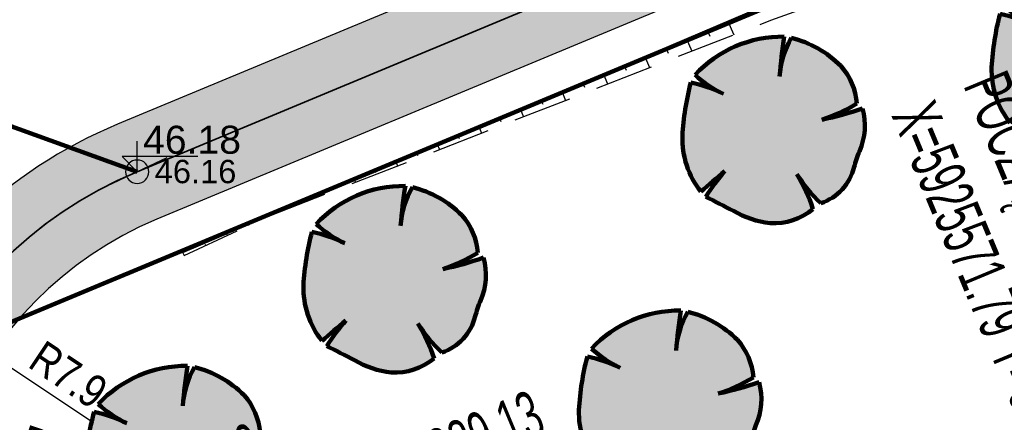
# Model space of a CAD drawing. Header units: metres. Extents: x 0 to 5465380, y 0 to 5925815.
# Tile 54 of 141: x 5463891.47 to 5463912.54, y 5925557.93 to 5925566.54. Entities that reach past the tile are written whole.
import ezdxf

# ---------------------------------------------------------------- set-up
doc = ezdxf.new("R2010")
doc.units = ezdxf.units.M
for name, pattern in [('ACAD_ISO10W100', [18.5, 12, -3, 0.5, -3]), ('CENTER2', [1.125, 0.75, -0.125, 0.125, -0.125]), ('HIDDEN', [0.375, 0.25, -0.125])]:
    doc.linetypes.add(name, pattern=pattern)
for name, color, linetype, lineweight in [('! DB - Nawierzchnia zjazdów', 6, 'Continuous', 30), ('$DR - obrzeże 8x30', 34, 'Continuous', 30), ('$DR - osie ścieżek', 7, 'CENTER2', 15), ('$DR - wyp. chodnik', 44, 'Continuous', 5), ('$DR - zał. arch.', 7, 'Continuous', 13), ('$DR - zał. droga', 7, 'Continuous', 13), ('____rosliny_Nr_Pióra__161', 62, 'Continuous', 0), ('____rosliny_Nr_Pióra__165', 62, 'Continuous', 200), ('_LL_WOD_Trasa_Nr_Pióra__206', 150, 'Continuous', 211)]:
    doc.layers.add(name, color=color, linetype=linetype, lineweight=lineweight)
for name, color, linetype in [('$DR - wymiary', 7, 'Continuous'), ('____rosliny', 7, 'Continuous'), ('AecObjExplode_rys 1_Vport_D5A', 7, 'Continuous'), ('AecObjExplode_rys 3_Vport_DDD', 7, 'Continuous'), ('AecObjExplode_rys 4_Vport_E22', 7, 'Continuous'), ('C-DROGI-SYTUACJA', 7, 'Continuous'), ('C-DROGI-SYTUACJA-ETYKIETY', 7, 'Continuous'), ('C-TEREN-SKARPY', 94, 'Continuous')]:
    doc.layers.add(name, color=color, linetype=linetype)
doc.styles.add('ARIAL 2', font='ARIALN.TTF')
doc.styles.add('simplex', font='ARIALN.TTF', dxfattribs={"width": 0.7})
doc.styles.get("Standard").update_dxf_attribs({"font": 'arial.ttf'})
doc.dimstyles.new('LINIOWY', dxfattribs={"dimtxt": 0.7, "dimasz": 0.3, "dimexe": 0.3, "dimexo": 0, "dimgap": 0.2, "dimtad": 1, "dimzin": 9, "dimdsep": 46, "dimtxsty": 'ARIAL 2', "dimblk": 'OBLIQUE', "dimcen": 0, "dimdle": 0.2, "dimclrd": 7, "dimclre": 7, "dimclrt": 1, "dimadec": 0, "dimazin": 0, "dimtfac": 1, "dimtofl": 0, "dimtmove": 1, "dimatfit": 3, "dimldrblk": 'OBLIQUE', "dimfxl": 0.3, "dimfxlon": 1, "dimtolj": 1, "dimtzin": 1, "dimarcsym": 0})
doc.dimstyles.new('LINIOWY$4', dxfattribs={"dimtxt": 0.7, "dimasz": 0.3, "dimexe": 0.3, "dimexo": 0, "dimgap": 0.2, "dimtad": 1, "dimzin": 9, "dimdsep": 46, "dimtxsty": 'ARIAL 2', "dimblk1": 'OBLIQUE', "dimsah": 1, "dimcen": 0, "dimdle": 0.2, "dimclrd": 7, "dimclre": 7, "dimclrt": 1, "dimadec": 0, "dimazin": 0, "dimtfac": 1, "dimtofl": 0, "dimtmove": 1, "dimatfit": 3, "dimldrblk": 'OBLIQUE', "dimfxl": 0.3, "dimfxlon": 1, "dimtolj": 1, "dimtzin": 1, "dimarcsym": 0})

# ---------------------------------------------------------------- blocks, each defined once
blk = doc.blocks.new('Symbol drzewa rzut 1 12', base_point=(5464021.330722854, 5925651.473568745))
at = {"layer": '____rosliny_Nr_Pióra__161', "linetype": 'Continuous'}
blk.add_hatch(color=256, dxfattribs=at).paths.add_polyline_path([(5464020.427642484, 5925649.762886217, 0.1023868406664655), (5464021.206592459, 5925649.479002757, 0.1899255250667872), (5464022.131361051, 5925649.758169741, 0.05817170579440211), (5464021.80554556, 5925650.513283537, 0.060986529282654), (5464022.299604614, 5925649.878064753, 0.2614930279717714), (5464023.035961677, 5925650.63346494, -0.02386780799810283), (5464023.157473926, 5925650.963276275, 0.1760927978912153), (5464023.249378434, 5925651.882898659, -0.03347491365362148), (5464022.370184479, 5925651.662727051, 0.05913280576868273), (5464023.130280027, 5925651.988730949, 0.1654907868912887), (5464022.810009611, 5925652.80077599, 0.1381631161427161), (5464021.765876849, 5925653.429896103, 0.1172822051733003), (5464021.492977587, 5925652.610513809, -0.01794138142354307), (5464021.61689263, 5925653.46089358, 0.2115697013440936), (5464019.68484055, 5925652.696112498, 0.07472028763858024), (5464020.285361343, 5925652.269808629, 0.06673825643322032), (5464019.590303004, 5925652.534065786, 0.04889633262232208), (5464019.37896125, 5925651.396707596, 0.176271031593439), (5464019.74319279, 5925650.194503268, -0.009616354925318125), (5464020.267368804, 5925650.619126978, 0.03098434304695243), (5464019.843271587, 5925650.08348995, -0.003749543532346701)], flags=0)
at = {"layer": '____rosliny_Nr_Pióra__165', "linetype": 'Continuous'}
for centre, radius, start, end in [((5464021.514114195, 5925650.897696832), 2.565256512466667, 87.70379796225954, 135.4873596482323), ((5464033.400539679, 5925651.309594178), 11.97841504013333, 169.6536545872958, 173.7650752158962), ((5464023.352006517, 5925652.446491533), 1.866250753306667, 148.2009782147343, 174.9578452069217), ((5464021.171308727, 5925651.262089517), 2.24786490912, 43.19709984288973, 74.66254757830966), ((5464021.777018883, 5925651.924184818), 1.354799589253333, 2.730751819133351, 40.31778252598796), ((5464021.40346996, 5925654.480972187), 2.477783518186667, 226.0829956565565, 243.1758608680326), ((5464025.285879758, 5925650.887409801), 5.928833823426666, 163.8748172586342, 175.0721132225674), ((5464018.952339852, 5925649.809861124), 2.79790779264, 61.54716928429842, 76.81980311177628), ((5464021.376781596, 5925655.028002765), 3.508835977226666, 286.4461852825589, 299.9826631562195), ((5464021.167320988, 5925658.33152101), 6.77640711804, 280.2246157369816, 287.8936371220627), ((5464021.938317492, 5925651.549518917), 1.352783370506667, 334.3189953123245, 14.26694085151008), ((5464021.213149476, 5925651.296133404), 1.836943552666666, 176.861438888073, 216.8490028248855), ((5464026.549312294, 5925649.526332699), 3.683663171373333, 157.0401806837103, 162.5092409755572), ((5464031.043362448, 5925636.780874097), 17.53907870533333, 127.9082686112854, 130.1121068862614), ((5464024.373007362, 5925646.93272646), 5.517772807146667, 138.0797371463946, 145.178554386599), ((5464024.646820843, 5925652.213420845), 3.311089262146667, 210.8950871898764, 224.8548801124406), ((5464018.734241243, 5925648.740233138), 3.546352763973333, 16.68068459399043, 29.9976497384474), ((5464021.99496695, 5925650.911619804), 1.077515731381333, 286.4227440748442, 345.0400024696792), ((5463998.759573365, 5925610.96093333), 44.44206078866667, 60.81981744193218, 61.67914549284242), ((5464021.50301492, 5925651.502983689), 2.045572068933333, 238.2841206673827, 261.6679717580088), ((5464021.314762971, 5925650.791954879), 1.317400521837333, 265.2901953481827, 308.3055897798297)]:
    blk.add_arc(centre, radius, start, end, dxfattribs=at)
blk = doc.blocks.new('świetlica_bezrzecze_PB_PZT oczyszczony')
at = {"layer": '_LL_WOD_Trasa_Nr_Pióra__206', "linetype": 'Continuous'}
blk.add_line((5463875.394815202, 5925553.467217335), (5463932.46397772, 5925577.219413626), dxfattribs=at)
at = {"layer": '____rosliny', "linetype": 'Continuous', "rotation": 1.544128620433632}
for p in [(5463914.221111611, 5925565.656068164), (5463907.601186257, 5925564.184973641), (5463899.489100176, 5925560.991244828), (5463905.385844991, 5925558.326394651), (5463894.825876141, 5925557.141680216)]:
    blk.add_blockref('Symbol drzewa rzut 1 12', p, dxfattribs=at)
blk = doc.blocks.new('Rys. 2. Plan sytuacyjny Cynamonowa')
at = {"layer": '! DB - Nawierzchnia zjazdów', "lineweight": 9, "true_color": 0x5994a6}
h = blk.add_hatch(dxfattribs=at)
h.set_pattern_fill('ANSI37', color=135, scale=0.15, angle=26)
h.set_pattern_definition([(71, (0, 0), (-0.4503032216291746, 0.1550518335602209), []), (161, (0, 0), (-0.1550518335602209, -0.4503032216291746), [])])
edge = h.paths.add_edge_path()
edge.add_line((5463812.142804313, 5925608.649941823), (5463827.842830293, 5925615.17138597))
edge.add_arc((5463830.144260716, 5925609.630409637), 5.999916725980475, 112.5554308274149, 202.1103517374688)
edge.add_line((5463824.58557401, 5925607.372091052), (5463896.974927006, 5925429.190971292))
edge.add_arc((5463902.533690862, 5925431.44932122), 6.000000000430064, 202.1103517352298, 297.3666991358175)
edge.add_line((5463905.291793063, 5925426.120824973), (5463890.13063108, 5925418.273201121))
edge.add_arc((5463887.372528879, 5925423.601697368), 6.000000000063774, 297.3666991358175, 382.1103517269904)
edge.add_line((5463892.931292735, 5925425.860047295), (5463820.003174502, 5925605.367298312))
edge.add_arc((5463814.444410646, 5925603.108948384), 6.000000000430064, 22.11035173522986, 112.5569194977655)
blk = doc.blocks.new('*D60')
at = {"layer": '$DR - wymiary', "color": 7, "lineweight": -2, "transparency": 16777216}
blk.add_line((5463892.454208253, 5925556.649486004), (5463889.189017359, 5925557.741898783), dxfattribs=at)
at = {"layer": '$DR - wymiary', "color": 7, "transparency": 16777216}
blk.add_solid([(5463889.204881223, 5925557.789315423), (5463889.173153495, 5925557.694482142), (5463888.904517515, 5925557.837081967)], dxfattribs=at)
at = {"layer": 'Defpoints', "color": 0, "transparency": 16777216}
for p in [(5463888.904517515, 5925557.837081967), (5463897.439512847, 5925554.98158645)]:
    blk.add_point(p, dxfattribs=at)
at = {"layer": '$DR - wymiary', "color": 1, "transparency": 16777216, "insert": (5463892.001931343, 5925557.388570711), "char_height": 0.7, "attachment_point": 5, "rotation": 341.50165403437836, "style": 'ARIAL 2'}
blk.add_mtext('\\A1;R9', dxfattribs=at)
blk = doc.blocks.new('_OBLIQUE')
at = {"color": 0, "linetype": 'ByBlock'}
blk.add_line((-0.5, -0.5), (0.5, 0.5), dxfattribs=at)
blk = doc.blocks.new('*D61')
at = {"layer": '$DR - wymiary', "color": 7, "lineweight": -2, "transparency": 16777216}
blk.add_line((5463893.028947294, 5925557.9280689), (5463891.119971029, 5925559.203362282), dxfattribs=at)
at = {"layer": '$DR - wymiary', "color": 7, "transparency": 16777216}
blk.add_solid([(5463891.14774587, 5925559.244938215), (5463891.092196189, 5925559.161786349), (5463890.870515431, 5925559.370011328)], dxfattribs=at)
at = {"layer": 'Defpoints', "color": 0, "transparency": 16777216}
for p in [(5463890.870515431, 5925559.370011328), (5463897.439512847, 5925554.981586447)]:
    blk.add_point(p, dxfattribs=at)
at = {"layer": '$DR - wymiary', "color": 1, "transparency": 16777216, "insert": (5463892.508821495, 5925558.945880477), "char_height": 0.7, "attachment_point": 5, "rotation": 326.2550586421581, "style": 'ARIAL 2'}
blk.add_mtext('\\A1;R7.9', dxfattribs=at)
blk = doc.blocks.new('*D62')
at = {"layer": '$DR - wymiary', "color": 7, "lineweight": -2, "transparency": 16777216}
blk.add_line((5463885.996984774, 5925561.213549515), (5463888.30624129, 5925559.955855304), dxfattribs=at)
at = {"layer": '$DR - wymiary', "color": 7, "transparency": 16777216}
blk.add_solid([(5463888.330156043, 5925559.999765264), (5463888.282326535, 5925559.911945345), (5463888.569701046, 5925559.812366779)], dxfattribs=at)
at = {"layer": 'Defpoints', "color": 0, "transparency": 16777216}
for p in [(5463888.569701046, 5925559.812366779), (5463897.439512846, 5925554.981586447)]:
    blk.add_point(p, dxfattribs=at)
at = {"layer": '$DR - wymiary', "color": 1, "transparency": 16777216, "insert": (5463887.286485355, 5925561.145955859), "char_height": 0.7, "attachment_point": 5, "rotation": 331.4258897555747, "style": 'ARIAL 2'}
blk.add_mtext('\\A1;R10.1', dxfattribs=at)
blk = doc.blocks.new('*D137')
at = {"layer": '$DR - wymiary', "color": 7, "lineweight": -2, "transparency": 16777216}
blk.add_line((5463958.723835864, 5925585.382389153), (5463964.92966013, 5925585.382389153), dxfattribs=at)
at = {"layer": 'Defpoints', "color": 0, "transparency": 16777216}
for p in [(5463958.723835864, 5925585.382389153), (5463960.561174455, 5925585.382389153), (0, 0)]:
    blk.add_point(p, dxfattribs=at)
at = {"layer": '$DR - wymiary', "color": 1, "transparency": 16777216, "insert": (5463962.845417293, 5925585.939790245), "char_height": 0.7, "attachment_point": 5, "style": 'ARIAL 2'}
blk.add_mtext('\\A1;5925585.38', dxfattribs=at)
blk = doc.blocks.new('*D138')
at = {"layer": '$DR - wymiary', "color": 7, "lineweight": -2, "transparency": 16777216}
blk.add_line((5463958.723835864, 5925585.382389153), (5463958.723835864, 5925592.131230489), dxfattribs=at)
at = {"layer": 'Defpoints', "color": 0, "transparency": 16777216}
for p in [(5463958.723835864, 5925587.768952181), (5463958.723835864, 5925585.382389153), (0, 0)]:
    blk.add_point(p, dxfattribs=at)
at = {"layer": '$DR - wymiary', "color": 1, "transparency": 16777216, "insert": (5463958.166434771, 5925590.050091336), "char_height": 0.7, "attachment_point": 5, "rotation": 90, "style": 'ARIAL 2'}
blk.add_mtext('\\A1;5463958.72', dxfattribs=at)
blk = doc.blocks.new('*D139')
at = {"layer": '$DR - wymiary', "color": 7, "lineweight": -2, "transparency": 16777216}
blk.add_line((5463922.752579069, 5925589.968201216), (5463916.371628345, 5925589.968201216), dxfattribs=at)
at = {"layer": 'Defpoints', "color": 0, "transparency": 16777216}
for p in [(5463920.738204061, 5925589.968201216), (5463922.752579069, 5925589.968201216), (0, 0)]:
    blk.add_point(p, dxfattribs=at)
at = {"layer": '$DR - wymiary', "color": 1, "transparency": 16777216, "insert": (5463918.454916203, 5925590.525602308), "char_height": 0.7, "attachment_point": 5, "style": 'ARIAL 2'}
blk.add_mtext('\\A1;5925589.97', dxfattribs=at)
blk = doc.blocks.new('*D140')
at = {"layer": '$DR - wymiary', "color": 7, "lineweight": -2, "transparency": 16777216}
blk.add_line((5463922.752579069, 5925589.968201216), (5463922.752579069, 5925583.407120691), dxfattribs=at)
at = {"layer": 'Defpoints', "color": 0, "transparency": 16777216}
for p in [(5463922.752579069, 5925589.968201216), (5463922.752579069, 5925587.778471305), (0, 0)]:
    blk.add_point(p, dxfattribs=at)
at = {"layer": '$DR - wymiary', "color": 1, "transparency": 16777216, "insert": (5463922.195177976, 5925585.492795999), "char_height": 0.7, "attachment_point": 5, "rotation": 90, "style": 'ARIAL 2'}
blk.add_mtext('\\A1;5463922.75', dxfattribs=at)
blk = doc.blocks.new('*D141')
at = {"layer": '$DR - wymiary', "color": 7, "lineweight": -2, "transparency": 16777216}
blk.add_line((5463902.252050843, 5925579.937465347), (5463902.252050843, 5925574.011676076), dxfattribs=at)
at = {"layer": 'Defpoints', "color": 0, "transparency": 16777216}
for p in [(5463902.252050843, 5925579.937465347), (5463902.252050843, 5925578.38302669), (0, 0)]:
    blk.add_point(p, dxfattribs=at)
at = {"layer": '$DR - wymiary', "color": 1, "transparency": 16777216, "insert": (5463901.69464975, 5925576.097351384), "char_height": 0.7, "attachment_point": 5, "rotation": 90, "style": 'ARIAL 2'}
blk.add_mtext('\\A1;5463902.25', dxfattribs=at)
blk = doc.blocks.new('*D142')
at = {"layer": '$DR - wymiary', "color": 7, "lineweight": -2, "transparency": 16777216}
blk.add_line((5463902.252050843, 5925579.937465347), (5463895.575016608, 5925579.937465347), dxfattribs=at)
at = {"layer": 'Defpoints', "color": 0, "transparency": 16777216}
for p in [(5463899.940159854, 5925579.937465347), (5463902.252050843, 5925579.937465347), (0, 0)]:
    blk.add_point(p, dxfattribs=at)
at = {"layer": '$DR - wymiary', "color": 1, "transparency": 16777216, "insert": (5463897.657588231, 5925580.494866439), "char_height": 0.7, "attachment_point": 5, "style": 'ARIAL 2'}
blk.add_mtext('\\A1;5925579.94', dxfattribs=at)
blk = doc.blocks.new('AeccTickCircle')
at = {"color": 0, "linetype": 'ByBlock', "lineweight": -2}
blk.add_circle((0, 0), 0.5, dxfattribs=at)
blk = doc.blocks.new('kota')
at = {"color": 0, "linetype": 'ByBlock', "lineweight": -2}
for p, q in [((0, 0), (0, 1)), ((2, 0.5), (-0.5, 0.5)), ((-0.5, 0.5), (0, 0))]:
    blk.add_line(p, q, dxfattribs=at)
blk = doc.blocks.new('AecObjExplode_rys 1_Vport_D5A')
at = {"layer": 'C-DROGI-SYTUACJA', "color": 152, "linetype": 'ACAD_ISO10W100', "lineweight": 35, "ltscale": 4}
blk.add_line((5463929.819686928, 5925578.206607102), (5463893.981277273, 5925563.290654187), dxfattribs=at)
at = {"layer": 'C-DROGI-SYTUACJA', "color": 92, "linetype": 'Continuous', "lineweight": 9}
blk.add_line((5463894.961096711, 5925561.557847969), (5463915.153567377, 5925570.159603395), dxfattribs=at)
at = {"layer": 'C-DROGI-SYTUACJA', "color": 152, "linetype": 'ACAD_ISO10W100', "lineweight": 35, "ltscale": 4}
blk.add_arc((5463897.439512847, 5925554.981586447), 8.999999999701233, 112.597087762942, 202.5970877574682, dxfattribs=at)
at = {"layer": 'C-TEREN-SKARPY', "color": 92, "linetype": 'HIDDEN', "lineweight": -3, "ltscale": 5}
for p, q in [((5463907.545316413, 5925566.528985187), (5463915.477526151, 5925569.399115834)), ((5463896.834320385, 5925562.355819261), (5463907.545316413, 5925566.528985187)), ((5463894.987929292, 5925561.494858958), (5463896.834320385, 5925562.355819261))]:
    blk.add_line(p, q, dxfattribs=at)
at = {"layer": 'C-TEREN-SKARPY', "color": 92, "linetype": 'Continuous', "lineweight": -3}
for p, q in [((5463906.620812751, 5925566.524750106, 45.64305764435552), (5463906.750864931, 5925566.219454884, 45.47713692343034)), ((5463906.176727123, 5925566.335574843, 45.6623656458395), (5463906.238802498, 5925566.189853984, 45.58316981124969)), ((5463905.288555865, 5925565.957224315, 45.70098164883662), (5463905.344729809, 5925565.825356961, 45.629314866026)), ((5463905.732641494, 5925566.146399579, 45.68167364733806), (5463905.850890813, 5925565.868811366, 45.53081102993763)), ((5463904.844470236, 5925565.768049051, 45.72028965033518), (5463904.950916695, 5925565.518167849, 45.58448513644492)), ((5463904.400384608, 5925565.578873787, 45.73959765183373), (5463904.450657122, 5925565.460859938, 45.6754599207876)), ((5463903.956298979, 5925565.389698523, 45.7589056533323), (5463904.050942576, 5925565.16752433, 45.63815924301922)), ((5463903.51221335, 5925565.200523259, 45.77821365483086), (5463903.556584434, 5925565.096362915, 45.72160497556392)), ((5463903.068127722, 5925565.011347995, 45.79752165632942), (5463903.150968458, 5925564.816880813, 45.69183334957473)), ((5463902.624042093, 5925564.822172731, 45.81682965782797), (5463902.662511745, 5925564.731865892, 45.76775003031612)), ((5463902.179956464, 5925564.632997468, 45.83613765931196), (5463902.25099434, 5925564.466237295, 45.74550745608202)), ((5463901.291785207, 5925564.25464694, 45.87475366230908), (5463901.351020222, 5925564.115593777, 45.7991815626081)), ((5463901.735870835, 5925564.443822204, 45.85544566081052), (5463901.768439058, 5925564.36736887, 45.81389508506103)), ((5463900.847699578, 5925564.065471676, 45.89406166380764), (5463900.87436637, 5925564.002871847, 45.86004013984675)), ((5463900.403613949, 5925563.876296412, 45.9133696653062), (5463900.451046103, 5925563.76495026, 45.85285566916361)), ((5463899.95952832, 5925563.687121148, 45.93267766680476), (5463899.980293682, 5925563.638374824, 45.90618519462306)), ((5463899.515442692, 5925563.497945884, 45.95198566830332), (5463899.551071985, 5925563.414306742, 45.9065297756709)), ((5463899.071357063, 5925563.30877062, 45.97129366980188), (5463899.086220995, 5925563.273877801, 45.95233024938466)), ((5463898.627271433, 5925563.119595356, 45.99060167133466), (5463898.651097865, 5925563.063663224, 45.96020388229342)), ((5463898.183185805, 5925562.930420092, 46.00990967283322), (5463898.192148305, 5925562.909380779, 45.99847530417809)), ((5463897.739100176, 5925562.741244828, 46.0292176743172), (5463897.751123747, 5925562.713019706, 46.01387798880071)), ((5463897.286710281, 5925562.548532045, 46.04888672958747), (5463897.289716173, 5925562.541475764, 46.04505180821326)), ((5463896.372722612, 5925562.140579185, 46.09747509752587), (5463896.369368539, 5925562.148452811, 46.09319596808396)), ((5463895.911124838, 5925561.925339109, 46.12639441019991), (5463895.897708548, 5925561.956833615, 46.10927789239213)), ((5463895.449527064, 5925561.710099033, 46.15531372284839), (5463895.439464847, 5925561.733719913, 46.1424763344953)), ((5463894.961096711, 5925561.557847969), (5463894.987929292, 5925561.494858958))]:
    blk.add_line(p, q, dxfattribs=at)
at = {"layer": '$DR - wymiary', "color": 7, "linetype": 'Continuous', "lineweight": -3, "xscale": 0.6500000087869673, "yscale": 0.6500000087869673, "zscale": 0.6500000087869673}
blk.add_blockref('kota', (5463893.981277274, 5925563.290654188), dxfattribs=at)
at = {"layer": '$DR - wymiary', "color": 1, "linetype": 'Continuous', "lineweight": -3, "extrusion": (-4.705685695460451e-17, 1.130630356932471e-16, -1), "xscale": 0.4999999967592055, "yscale": 0.4999999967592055, "zscale": 0.4999999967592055, "rotation": 337.4029122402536}
blk.add_blockref('AeccTickCircle', (-5463893.981277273, 5925563.290654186), dxfattribs=at)
at = {"layer": 'C-DROGI-SYTUACJA-ETYKIETY', "color": 1, "linetype": 'Continuous', "lineweight": -3, "char_height": 1.000000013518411, "style": 'simplex'}
for s, insert, attachment_point, rotation in [('POCZĄTEK OSI: 0+00.00\\PX=5925571.79 Y=5463914.41', (5463912.581887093, 5925565.522139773), 1, 292.59710648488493), ('KŁK: 0+52.96\\PX=5925551.52 Y=5463889.13', (5463892.901002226, 5925553.593614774), 7, 22.59706904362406)]:
    blk.add_mtext(s, dxfattribs=dict(at, insert=insert, attachment_point=attachment_point, rotation=rotation))
at = {"layer": 'C-DROGI-SYTUACJA-ETYKIETY', "color": 1, "linetype": 'Continuous', "lineweight": -3, "insert": (5463894.106277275, 5925563.665654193), "char_height": 0.6000000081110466, "attachment_point": 7}
blk.add_mtext('46.18', dxfattribs=at)
at = {"layer": 'C-DROGI-SYTUACJA-ETYKIETY', "color": 7, "linetype": 'Continuous', "lineweight": -3, "insert": (5463894.356277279, 5925563.290654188), "char_height": 0.5000000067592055, "attachment_point": 4}
blk.add_mtext('{\\fArial|b0|i0|c238|p34;46.16}', dxfattribs=at)
at = {"layer": 'C-DROGI-SYTUACJA-ETYKIETY', "color": 7, "linetype": 'Continuous', "lineweight": -3}
blk.add_leader([(5463893.981277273, 5925563.290654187), (5463886.806918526, 5925565.878484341)], dimstyle='LINIOWY', override={"dimscale": 1, "dimasz": 0, "dimclrd": 256, "dimlwd": 65535}, dxfattribs=at)
blk = doc.blocks.new('AecObjExplode_rys 4_Vport_E22')
at = {"layer": 'C-DROGI-SYTUACJA', "color": 152, "linetype": 'ACAD_ISO10W100', "lineweight": 35, "ltscale": 4}
blk.add_line((5463929.819686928, 5925578.206607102), (5463893.981277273, 5925563.290654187), dxfattribs=at)
at = {"layer": 'C-DROGI-SYTUACJA', "color": 92, "linetype": 'Continuous', "lineweight": 9}
blk.add_line((5463894.961096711, 5925561.557847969), (5463915.153567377, 5925570.159603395), dxfattribs=at)
at = {"layer": 'C-DROGI-SYTUACJA', "color": 152, "linetype": 'ACAD_ISO10W100', "lineweight": 35, "ltscale": 4}
blk.add_arc((5463897.439512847, 5925554.981586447), 8.999999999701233, 112.597087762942, 202.5970877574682, dxfattribs=at)
at = {"layer": 'C-TEREN-SKARPY', "color": 92, "linetype": 'HIDDEN', "lineweight": -3, "ltscale": 5}
for p, q in [((5463907.545316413, 5925566.528985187), (5463915.477526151, 5925569.399115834)), ((5463896.834320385, 5925562.355819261), (5463907.545316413, 5925566.528985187)), ((5463894.987929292, 5925561.494858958), (5463896.834320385, 5925562.355819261))]:
    blk.add_line(p, q, dxfattribs=at)
at = {"layer": 'C-TEREN-SKARPY', "color": 92, "linetype": 'Continuous', "lineweight": -3}
for p, q in [((5463906.620812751, 5925566.524750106, 45.64305764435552), (5463906.750864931, 5925566.219454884, 45.47713692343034)), ((5463906.176727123, 5925566.335574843, 45.6623656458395), (5463906.238802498, 5925566.189853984, 45.58316981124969)), ((5463905.288555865, 5925565.957224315, 45.70098164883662), (5463905.344729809, 5925565.825356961, 45.629314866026)), ((5463905.732641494, 5925566.146399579, 45.68167364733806), (5463905.850890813, 5925565.868811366, 45.53081102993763)), ((5463904.844470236, 5925565.768049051, 45.72028965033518), (5463904.950916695, 5925565.518167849, 45.58448513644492)), ((5463904.400384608, 5925565.578873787, 45.73959765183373), (5463904.450657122, 5925565.460859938, 45.6754599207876)), ((5463903.956298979, 5925565.389698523, 45.7589056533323), (5463904.050942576, 5925565.16752433, 45.63815924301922)), ((5463903.51221335, 5925565.200523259, 45.77821365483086), (5463903.556584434, 5925565.096362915, 45.72160497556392)), ((5463903.068127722, 5925565.011347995, 45.79752165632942), (5463903.150968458, 5925564.816880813, 45.69183334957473)), ((5463902.624042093, 5925564.822172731, 45.81682965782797), (5463902.662511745, 5925564.731865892, 45.76775003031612)), ((5463902.179956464, 5925564.632997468, 45.83613765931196), (5463902.25099434, 5925564.466237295, 45.74550745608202)), ((5463901.291785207, 5925564.25464694, 45.87475366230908), (5463901.351020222, 5925564.115593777, 45.7991815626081)), ((5463901.735870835, 5925564.443822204, 45.85544566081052), (5463901.768439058, 5925564.36736887, 45.81389508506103)), ((5463900.847699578, 5925564.065471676, 45.89406166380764), (5463900.87436637, 5925564.002871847, 45.86004013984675)), ((5463900.403613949, 5925563.876296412, 45.9133696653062), (5463900.451046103, 5925563.76495026, 45.85285566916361)), ((5463899.95952832, 5925563.687121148, 45.93267766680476), (5463899.980293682, 5925563.638374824, 45.90618519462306)), ((5463899.515442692, 5925563.497945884, 45.95198566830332), (5463899.551071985, 5925563.414306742, 45.9065297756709)), ((5463899.071357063, 5925563.30877062, 45.97129366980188), (5463899.086220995, 5925563.273877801, 45.95233024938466)), ((5463898.627271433, 5925563.119595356, 45.99060167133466), (5463898.651097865, 5925563.063663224, 45.96020388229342)), ((5463898.183185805, 5925562.930420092, 46.00990967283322), (5463898.192148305, 5925562.909380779, 45.99847530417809)), ((5463897.739100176, 5925562.741244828, 46.0292176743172), (5463897.751123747, 5925562.713019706, 46.01387798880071)), ((5463897.286710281, 5925562.548532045, 46.04888672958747), (5463897.289716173, 5925562.541475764, 46.04505180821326)), ((5463896.372722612, 5925562.140579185, 46.09747509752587), (5463896.369368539, 5925562.148452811, 46.09319596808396)), ((5463895.911124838, 5925561.925339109, 46.12639441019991), (5463895.897708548, 5925561.956833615, 46.10927789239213)), ((5463895.449527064, 5925561.710099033, 46.15531372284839), (5463895.439464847, 5925561.733719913, 46.1424763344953)), ((5463894.961096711, 5925561.557847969), (5463894.987929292, 5925561.494858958))]:
    blk.add_line(p, q, dxfattribs=at)
at = {"layer": '$DR - wymiary', "color": 7, "linetype": 'Continuous', "lineweight": -3, "xscale": 0.6500000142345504, "yscale": 0.6500000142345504, "zscale": 0.6500000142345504}
blk.add_blockref('kota', (5463893.981277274, 5925563.290654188), dxfattribs=at)
at = {"layer": '$DR - wymiary', "color": 1, "linetype": 'Continuous', "lineweight": -3, "extrusion": (-4.705685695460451e-17, 1.130630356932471e-16, -1), "xscale": 0.5000000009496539, "yscale": 0.5000000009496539, "zscale": 0.5000000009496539, "rotation": 337.4029122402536}
blk.add_blockref('AeccTickCircle', (-5463893.981277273, 5925563.290654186), dxfattribs=at)
at = {"layer": 'C-DROGI-SYTUACJA-ETYKIETY', "color": 1, "linetype": 'Continuous', "lineweight": -3, "char_height": 1.000000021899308, "style": 'simplex'}
for s, insert, attachment_point, rotation in [('POCZĄTEK OSI: 0+00.00\\PX=5925571.79 Y=5463914.41', (5463912.581887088, 5925565.522139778), 1, 292.5971064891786), ('KŁK: 0+52.96\\PX=5925551.52 Y=5463889.13', (5463892.901002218, 5925553.593614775), 7, 22.5970690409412)]:
    blk.add_mtext(s, dxfattribs=dict(at, insert=insert, attachment_point=attachment_point, rotation=rotation))
at = {"layer": 'C-DROGI-SYTUACJA-ETYKIETY', "color": 1, "linetype": 'Continuous', "lineweight": -3, "insert": (5463894.106277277, 5925563.665654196), "char_height": 0.6000000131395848, "attachment_point": 7}
blk.add_mtext('46.18', dxfattribs=at)
at = {"layer": 'C-DROGI-SYTUACJA-ETYKIETY', "color": 7, "linetype": 'Continuous', "lineweight": -3, "insert": (5463894.356277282, 5925563.290654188), "char_height": 0.5000000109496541, "attachment_point": 4}
blk.add_mtext('{\\fArial|b0|i0|c238|p34;46.16}', dxfattribs=at)
at = {"layer": 'C-DROGI-SYTUACJA-ETYKIETY', "color": 7, "linetype": 'Continuous', "lineweight": -3}
blk.add_leader([(5463893.981277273, 5925563.290654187), (5463886.806918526, 5925565.878484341)], dimstyle='LINIOWY', override={"dimscale": 1, "dimasz": 0, "dimclrd": 256, "dimlwd": 65535}, dxfattribs=at)
blk = doc.blocks.new('AecObjExplode_rys 3_Vport_DDD')
at = {"layer": 'C-DROGI-SYTUACJA', "color": 152, "linetype": 'ACAD_ISO10W100', "lineweight": 35, "ltscale": 4}
blk.add_line((5463929.819686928, 5925578.206607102), (5463893.981277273, 5925563.290654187), dxfattribs=at)
at = {"layer": 'C-DROGI-SYTUACJA', "color": 92, "linetype": 'Continuous', "lineweight": 9}
blk.add_line((5463894.961096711, 5925561.557847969), (5463915.153567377, 5925570.159603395), dxfattribs=at)
at = {"layer": 'C-DROGI-SYTUACJA', "color": 152, "linetype": 'ACAD_ISO10W100', "lineweight": 35, "ltscale": 4}
blk.add_arc((5463897.439512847, 5925554.981586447), 8.999999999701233, 112.597087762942, 202.5970877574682, dxfattribs=at)
at = {"layer": 'C-TEREN-SKARPY', "color": 92, "linetype": 'HIDDEN', "lineweight": -3, "ltscale": 5}
for p, q in [((5463907.545316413, 5925566.528985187), (5463915.477526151, 5925569.399115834)), ((5463896.834320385, 5925562.355819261), (5463907.545316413, 5925566.528985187)), ((5463894.987929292, 5925561.494858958), (5463896.834320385, 5925562.355819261))]:
    blk.add_line(p, q, dxfattribs=at)
at = {"layer": 'C-TEREN-SKARPY', "color": 92, "linetype": 'Continuous', "lineweight": -3}
for p, q in [((5463906.620812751, 5925566.524750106, 45.64305764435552), (5463906.750864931, 5925566.219454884, 45.47713692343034)), ((5463906.176727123, 5925566.335574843, 45.6623656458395), (5463906.238802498, 5925566.189853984, 45.58316981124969)), ((5463905.288555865, 5925565.957224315, 45.70098164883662), (5463905.344729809, 5925565.825356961, 45.629314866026)), ((5463905.732641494, 5925566.146399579, 45.68167364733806), (5463905.850890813, 5925565.868811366, 45.53081102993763)), ((5463904.844470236, 5925565.768049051, 45.72028965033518), (5463904.950916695, 5925565.518167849, 45.58448513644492)), ((5463904.400384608, 5925565.578873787, 45.73959765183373), (5463904.450657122, 5925565.460859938, 45.6754599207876)), ((5463903.956298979, 5925565.389698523, 45.7589056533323), (5463904.050942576, 5925565.16752433, 45.63815924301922)), ((5463903.51221335, 5925565.200523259, 45.77821365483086), (5463903.556584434, 5925565.096362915, 45.72160497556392)), ((5463903.068127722, 5925565.011347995, 45.79752165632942), (5463903.150968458, 5925564.816880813, 45.69183334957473)), ((5463902.624042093, 5925564.822172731, 45.81682965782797), (5463902.662511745, 5925564.731865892, 45.76775003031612)), ((5463902.179956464, 5925564.632997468, 45.83613765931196), (5463902.25099434, 5925564.466237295, 45.74550745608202)), ((5463901.291785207, 5925564.25464694, 45.87475366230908), (5463901.351020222, 5925564.115593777, 45.7991815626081)), ((5463901.735870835, 5925564.443822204, 45.85544566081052), (5463901.768439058, 5925564.36736887, 45.81389508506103)), ((5463900.847699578, 5925564.065471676, 45.89406166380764), (5463900.87436637, 5925564.002871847, 45.86004013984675)), ((5463900.403613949, 5925563.876296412, 45.9133696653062), (5463900.451046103, 5925563.76495026, 45.85285566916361)), ((5463899.95952832, 5925563.687121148, 45.93267766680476), (5463899.980293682, 5925563.638374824, 45.90618519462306)), ((5463899.515442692, 5925563.497945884, 45.95198566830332), (5463899.551071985, 5925563.414306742, 45.9065297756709)), ((5463899.071357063, 5925563.30877062, 45.97129366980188), (5463899.086220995, 5925563.273877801, 45.95233024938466)), ((5463898.627271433, 5925563.119595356, 45.99060167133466), (5463898.651097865, 5925563.063663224, 45.96020388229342)), ((5463898.183185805, 5925562.930420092, 46.00990967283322), (5463898.192148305, 5925562.909380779, 45.99847530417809)), ((5463897.739100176, 5925562.741244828, 46.0292176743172), (5463897.751123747, 5925562.713019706, 46.01387798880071)), ((5463897.286710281, 5925562.548532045, 46.04888672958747), (5463897.289716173, 5925562.541475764, 46.04505180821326)), ((5463896.372722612, 5925562.140579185, 46.09747509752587), (5463896.369368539, 5925562.148452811, 46.09319596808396)), ((5463895.911124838, 5925561.925339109, 46.12639441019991), (5463895.897708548, 5925561.956833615, 46.10927789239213)), ((5463895.449527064, 5925561.710099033, 46.15531372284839), (5463895.439464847, 5925561.733719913, 46.1424763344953)), ((5463894.961096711, 5925561.557847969), (5463894.987929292, 5925561.494858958))]:
    blk.add_line(p, q, dxfattribs=at)
at = {"layer": '$DR - wymiary', "color": 7, "linetype": 'Continuous', "lineweight": -3, "xscale": 0.6500000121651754, "yscale": 0.6500000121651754, "zscale": 0.6500000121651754}
blk.add_blockref('kota', (5463893.981277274, 5925563.290654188), dxfattribs=at)
at = {"layer": '$DR - wymiary', "color": 1, "linetype": 'Continuous', "lineweight": -3, "extrusion": (-4.705685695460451e-17, 1.130630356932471e-16, -1), "xscale": 0.499999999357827, "yscale": 0.499999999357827, "zscale": 0.499999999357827, "rotation": 337.4029122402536}
blk.add_blockref('AeccTickCircle', (-5463893.981277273, 5925563.290654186), dxfattribs=at)
at = {"layer": 'C-DROGI-SYTUACJA-ETYKIETY', "color": 1, "linetype": 'Continuous', "lineweight": -3, "char_height": 1.000000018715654, "style": 'simplex'}
for s, insert, attachment_point, rotation in [('POCZĄTEK OSI: 0+00.00\\PX=5925571.79 Y=5463914.41', (5463912.58188709, 5925565.522139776), 1, 292.59710648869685), ('KŁK: 0+52.96\\PX=5925551.52 Y=5463889.13', (5463892.901002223, 5925553.593614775), 7, 22.59706904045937)]:
    blk.add_mtext(s, dxfattribs=dict(at, insert=insert, attachment_point=attachment_point, rotation=rotation))
at = {"layer": 'C-DROGI-SYTUACJA-ETYKIETY', "color": 1, "linetype": 'Continuous', "lineweight": -3, "insert": (5463894.106277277, 5925563.665654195), "char_height": 0.6000000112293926, "attachment_point": 7}
blk.add_mtext('46.18', dxfattribs=at)
at = {"layer": 'C-DROGI-SYTUACJA-ETYKIETY', "color": 7, "linetype": 'Continuous', "lineweight": -3, "insert": (5463894.356277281, 5925563.290654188), "char_height": 0.5000000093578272, "attachment_point": 4}
blk.add_mtext('{\\fArial|b0|i0|c238|p34;46.16}', dxfattribs=at)
at = {"layer": 'C-DROGI-SYTUACJA-ETYKIETY', "color": 7, "linetype": 'Continuous', "lineweight": -3}
blk.add_leader([(5463893.981277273, 5925563.290654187), (5463886.806918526, 5925565.878484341)], dimstyle='LINIOWY', override={"dimscale": 1, "dimasz": 0, "dimclrd": 256, "dimlwd": 65535}, dxfattribs=at)

msp = doc.modelspace()

# ---------------------------------------------------------------- hatches: boundary and pattern name
at = {"layer": '$DR - wyp. chodnik'}
h = msp.add_hatch(dxfattribs=at)
h.set_pattern_fill('AR-SAND', color=256, scale=0.01)
h.set_pattern_definition([(37.50000000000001, (500, 0), (-0.01600031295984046, 0.4894132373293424), [0, -0.38608, 0, -0.4318, 0, -0.41275]), (7.499999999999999, (500, 0), (0.4495232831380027, 0.7168251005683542), [0, -0.20828, 0, -0.34798, 0, -0.13335]), (327.5, (499.68758, 0), (0.790992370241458, 0.001437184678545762), [0, -0.127, 0, -0.4572, 0, -0.5969]), (317.5, (499.68758, 0), (0.7635564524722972, 0.2229293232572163), [0, -0.0635, 0, -0.29972, 0, -0.3429])])
h.paths.add_polyline_path([(5463958.810512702, 5925573.432703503, 1.284125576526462), (5463952.970844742, 5925595.856432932), (5463945.621985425, 5925613.629651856), (5463944.143394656, 5925613.01828508), (5463946.370114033, 5925607.632963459, 0.194771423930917), (5463934.369601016, 5925592.769793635, 0.9593662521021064), (5463910.943513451, 5925588.138744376, 1.531071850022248), (5463902.405906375, 5925567.988455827), (5463893.558604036, 5925564.306206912, 0.3842542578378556), (5463887.764241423, 5925552.083462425), (5463862.230777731, 5925541.45642998), (5463863.152973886, 5925539.240678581), (5463888.636673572, 5925549.846999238), (5463903.669306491, 5925513.728243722), (5463903.080495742, 5925513.224995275), (5463904.379924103, 5925511.704638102), (5463904.595181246, 5925511.888615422), (5463910.656974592, 5925504.009255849), (5463924.398657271, 5925502.717185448), (5463924.162167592, 5925500.211068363), (5463926.551552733, 5925499.985594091), (5463926.788118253, 5925502.492514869), (5463940.548187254, 5925501.198715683), (5463939.75845666, 5925492.799616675), (5463941.749611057, 5925492.611721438), (5463945.889141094, 5925536.637270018, 1.64202748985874), (5463958.177460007, 5925553.955192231)])
h.paths.add_polyline_path([(5463914.368110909, 5925570.584188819, -0.5657027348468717), (5463929.54619184, 5925559.395237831), (5463926.129348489, 5925523.186429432), (5463905.586975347, 5925514.846143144), (5463890.145997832, 5925551.946024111, -0.4142135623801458), (5463894.403950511, 5925562.275101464)], flags=16)
h.paths.add_polyline_path([(5463892.202050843, 5925579.937465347, -1), (5463912.302050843, 5925579.937465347, -1)], flags=16)
h.paths.add_polyline_path([(5463910.621439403, 5925571.407762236, 0.2416913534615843), (5463914.061195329, 5925581.766838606, 0.3319997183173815), (5463928.141133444, 5925579.302087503), (5463928.393947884, 5925578.804683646)], flags=16)
h.paths.add_polyline_path([(5463921.708944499, 5925573.639445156), (5463929.393642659, 5925576.837817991), (5463944.808561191, 5925546.509487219), (5463940.735412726, 5925503.189933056), (5463926.976013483, 5925504.483669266), (5463932.165302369, 5925559.475352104, 0.3821289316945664)], flags=16)
h.paths.add_polyline_path([(5463912.702579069, 5925589.968201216, -1), (5463932.802579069, 5925589.968201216, -1)], flags=16)
h.paths.add_polyline_path([(5463929.849922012, 5925580.354137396, 0.1116182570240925), (5463933.295124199, 5925584.341657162, 0.3756714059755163), (5463956.374205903, 5925560.041084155), (5463956.1800788, 5925554.06825935, 0.2585721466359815), (5463946.20379591, 5925548.178443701)], flags=16)
h.paths.add_polyline_path([(5463947.101311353, 5925605.864562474), (5463951.602418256, 5925594.978633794, 0.6633074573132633), (5463956.814436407, 5925573.585919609), (5463956.436046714, 5925561.943777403, -0.732241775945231)], flags=16)
h.paths.add_polyline_path([(5463948.673835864, 5925585.382389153, -1), (5463968.773835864, 5925585.382389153, -1)], flags=16)
h.paths.add_polyline_path([(5463956.11822686, 5925552.165223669), (5463955.923222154, 5925546.165397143, 8.057860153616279), (5463957.917850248, 5925545.967623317), (5463958.115309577, 5925552.04297271, -20.04185675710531)], flags=16)
h.paths.add_polyline_path([(5463926.126433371, 5925521.026691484), (5463924.586552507, 5925504.708339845), (5463911.711173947, 5925505.918955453), (5463906.28565782, 5925512.971256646)], flags=16)

# ---------------------------------------------------------------- linework, layer by layer
at = {"layer": '$DR - obrzeże 8x30', "flags": 128}
msp.add_lwpolyline([(5463944.143394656, 5925613.01828508), (5463946.370114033, 5925607.632963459, 0.194771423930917), (5463934.369601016, 5925592.769793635, 0.9593662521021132), (5463910.943513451, 5925588.138744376, 1.531071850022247), (5463902.405906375, 5925567.988455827), (5463893.558604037, 5925564.306206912, 0.3842542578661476), (5463887.764241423, 5925552.083462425), (5463852.927132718, 5925537.584251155)], format="xyb", dxfattribs=at)
msp.add_lwpolyline([(5463894.403950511, 5925562.275101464, 0.4142135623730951), (5463890.145997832, 5925551.946024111), (5463905.586975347, 5925514.846143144), (5463926.129348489, 5925523.186429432), (5463929.54619184, 5925559.395237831, 0.5657027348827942), (5463914.368110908, 5925570.584188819), (5463894.403950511, 5925562.275101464)], format="xyb", close=True, dxfattribs=at)
at = {"layer": '$DR - osie ścieżek', "flags": 128}
msp.add_lwpolyline([(5463929.819686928, 5925578.206607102), (5463893.981277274, 5925563.290654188, 0.4142135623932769), (5463889.130445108, 5925551.523350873), (5463905.354826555, 5925512.541193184), (5463911.18407427, 5925504.964105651), (5463941.637408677, 5925502.100711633)], format="xyb", dxfattribs=at)

# ---------------------------------------------------------------- block references
at = {"layer": '$DR - zał. arch.'}
msp.add_blockref('świetlica_bezrzecze_PB_PZT oczyszczony', (0, 0), dxfattribs=at)
at = {"layer": '$DR - zał. droga'}
msp.add_blockref('Rys. 2. Plan sytuacyjny Cynamonowa', (0, 0), dxfattribs=at)
at = {"layer": 'AecObjExplode_rys 1_Vport_D5A'}
msp.add_blockref('AecObjExplode_rys 1_Vport_D5A', (0, 0), dxfattribs=at)
at = {"layer": 'AecObjExplode_rys 3_Vport_DDD'}
msp.add_blockref('AecObjExplode_rys 3_Vport_DDD', (0, 0), dxfattribs=at)
at = {"layer": 'AecObjExplode_rys 4_Vport_E22'}
msp.add_blockref('AecObjExplode_rys 4_Vport_E22', (0, 0), dxfattribs=at)

# ---------------------------------------------------------------- dimensions: what is measured, and where the dimension line sits
at = {"layer": '$DR - wymiary'}
for feature_location, offset, dtype, picture, middle in [((5463958.723835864, 5925585.382389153), (0, 2.386563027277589), 1, '*D138', (5463958.166434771, 5925590.050091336)), ((5463922.752579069, 5925589.968201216), (-2.014375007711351, 0), 0, '*D139', (5463918.454916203, 5925590.525602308)), ((5463922.752579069, 5925589.968201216), (0, -2.189729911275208), 1, '*D140', (5463922.195177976, 5925585.492795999)), ((5463958.723835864, 5925585.382389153), (1.8373385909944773, 0), 0, '*D137', (5463962.845417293, 5925585.939790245)), ((5463902.252050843, 5925579.937465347), (-2.3118909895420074, 0), 0, '*D142', (5463897.657588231, 5925580.494866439)), ((5463902.252050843, 5925579.937465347), (0, -1.5544386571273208), 1, '*D141', (5463901.69464975, 5925576.097351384))]:
    dim = msp.add_ordinate_dim(feature_location=feature_location, offset=offset, dtype=dtype, origin=(0, 0), dimstyle='LINIOWY', override={"dimfxlon": 0}, dxfattribs=at)
    dim.commit()
    dim.dimension.update_dxf_attribs({"geometry": picture, "text_midpoint": middle})
dim = msp.add_radius_dim(center=(5463897.439512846, 5925554.981586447), mpoint=(5463888.569701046, 5925559.812366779), dimstyle='LINIOWY$4', dxfattribs=at)
dim.commit()
dim.dimension.update_dxf_attribs({"geometry": '*D62', "text_midpoint": (5463887.286485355, 5925561.145955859)})
for center, mpoint, picture, middle in [((5463897.439512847, 5925554.981586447), (5463890.870515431, 5925559.370011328), '*D61', (5463892.199186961, 5925558.482391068)), ((5463897.439512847, 5925554.98158645), (5463888.904517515, 5925557.837081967), '*D60', (5463891.825080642, 5925556.859968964))]:
    dim = msp.add_radius_dim(center=center, mpoint=mpoint, dimstyle='LINIOWY$4', dxfattribs=at)
    dim.commit()
    dim.dimension.update_dxf_attribs({"geometry": picture, "text_midpoint": middle, "dimtype": 132})

doc.saveas('drawing.dxf')
